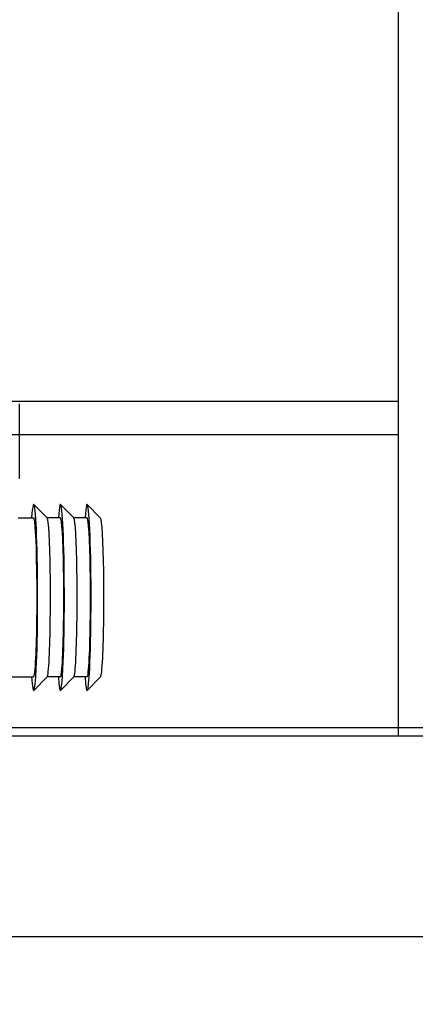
# Model space of a CAD drawing. Header units: millimetres. Extents: x 42924 to 92944, y -369470 to -179866.
# Tile 102 of 256: x 59396 to 59420, y -180957 to -180899. Entities that reach past the tile are written whole.
import ezdxf

# ---------------------------------------------------------------- set-up
doc = ezdxf.new("R2010")
doc.units = ezdxf.units.MM
doc.linetypes.add('DASHDOT', pattern=[25.4, 12.7, -6.35, 0, -6.35])
doc.layers.get('0').update_dxf_attribs({"color": 8})
for name, color, linetype in [('!! 0_ Istn-sciany', 8, 'Continuous'), ('!! 0_Osie', 8, 'DASHDOT'), ('!! 2 ZABUDOWA GK-MDF', 8, 'Continuous'), ('0-osie-liniA', 8, 'DASHDOT')]:
    doc.layers.add(name, color=color, linetype=linetype)
doc.layers.add('!!_@ wypos sanit nd', color=8, linetype='Continuous', plot=False)
doc.layers.add('E_SAP_ZASIĘG', color=150, linetype='Continuous', plot=False)

# ---------------------------------------------------------------- blocks, each defined once
blk = doc.blocks.new('A$Cff2eaf8b')
for points in [[(-0.24945, 0.09108), (-0.24147, 0.09927)], [(-0.24136, 0.09113), (-0.23342, 0.09113), (-0.22548, 0.09927)], [(-0.22538, 0.09113), (-0.21743, 0.09113), (-0.2095, 0.09927)], [(-0.19567, 0.09113), (-0.20939, 0.09113)], [(-0.24945, -0.00383), (-0.24147, -0.01202)], [(-0.24136, -0.00387), (-0.23342, -0.00387), (-0.22548, -0.01202)], [(-0.22538, -0.00387), (-0.21743, -0.00387), (-0.2095, -0.01202)], [(-0.2, -0.00387), (-0.20939, -0.00387)], [(-0.20099, -0.02721), (-0.20099, -0.0722)]]:
    blk.add_lwpolyline(points)
for centre, major_axis, start_param, end_param in [((-0.24136, 0.04363), (0, 0.0557), 5.733752, 6.988802), ((-0.22538, 0.04363), (0, 0.0557), 5.733752, 6.988802), ((-0.20939, 0.04363), (0, 0.0557), 5.733752, 6.988802), ((-0.24936, 0.04363), (0, 0.0475), 0.043665, 0.705617), ((-0.24136, 0.04363), (0, 0.0475), 0, 0.705617), ((-0.23337, 0.04363), (0, 0.0475), 0.043665, 0.705617), ((-0.22538, 0.04363), (0, 0.0475), 0, 0.705617), ((-0.21739, 0.04363), (0, 0.0475), 0.043665, 0.705617), ((-0.20939, 0.04363), (0, 0.0475), 0, 0.705617), ((-0.24136, 0.04363), (0, 0.0557), 0.705617, 3.691026), ((-0.22538, 0.04363), (0, 0.0557), 0.705617, 3.691026), ((-0.20939, 0.04363), (0, 0.0557), 0.705617, 3.691026), ((-0.24936, 0.04363), (0, 0.0475), 0.705617, 3.097928), ((-0.24136, 0.04363), (0, 0.0475), 0.705617, 3.141593), ((-0.23337, 0.04363), (0, 0.0475), 0.705617, 3.097928), ((-0.22538, 0.04363), (0, 0.0475), 0.705617, 3.141593), ((-0.21739, 0.04363), (0, 0.0475), 0.705617, 3.097928), ((-0.20939, 0.04363), (0, 0.0475), 0.705617, 3.141593)]:
    blk.add_ellipse(centre, major_axis=major_axis, ratio=0.04256, start_param=start_param, end_param=end_param)
blk = doc.blocks.new('BLOK OSI')
at = {"layer": '0-osie-liniA', "ltscale": 5}
blk.add_lwpolyline([(48639.258, -194702.088), (55442.285, -194702.088)], dxfattribs=at)

msp = doc.modelspace()

# ---------------------------------------------------------------- linework, layer by layer
at = {"layer": '!! 0_ Istn-sciany'}
for points in [[(59317.56735, -180941.3878), (59477.56735, -180941.3878)], [(59317.56735, -180953.3878), (59477.56735, -180953.3878)]]:
    msp.add_lwpolyline(points, dxfattribs=at)
at = {"layer": '!! 2 ZABUDOWA GK-MDF'}
for points in [[(59418.56735, -180941.3878), (59418.56735, -180801.3878)], [(59317.56735, -180921.3878), (59418.56735, -180921.3878)], [(59317.56735, -180923.3878), (59418.56735, -180923.3878)]]:
    msp.add_lwpolyline(points, dxfattribs=at)
at = {"layer": 'E_SAP_ZASIĘG'}
msp.add_circle((59298.91442, -181088.08994), 600, dxfattribs=at)

# ---------------------------------------------------------------- block references
at = {"layer": '!! 0_Osie'}
msp.add_blockref('BLOK OSI', (8819.85593, 13761.2005), dxfattribs=at)
at = {"layer": '!!_@ wypos sanit nd', "xscale": 100, "yscale": 100, "zscale": 100, "rotation": 180}
msp.add_blockref('A$Cff2eaf8b', (59375.78963, -180928.75735), dxfattribs=at)

doc.saveas('drawing.dxf')
